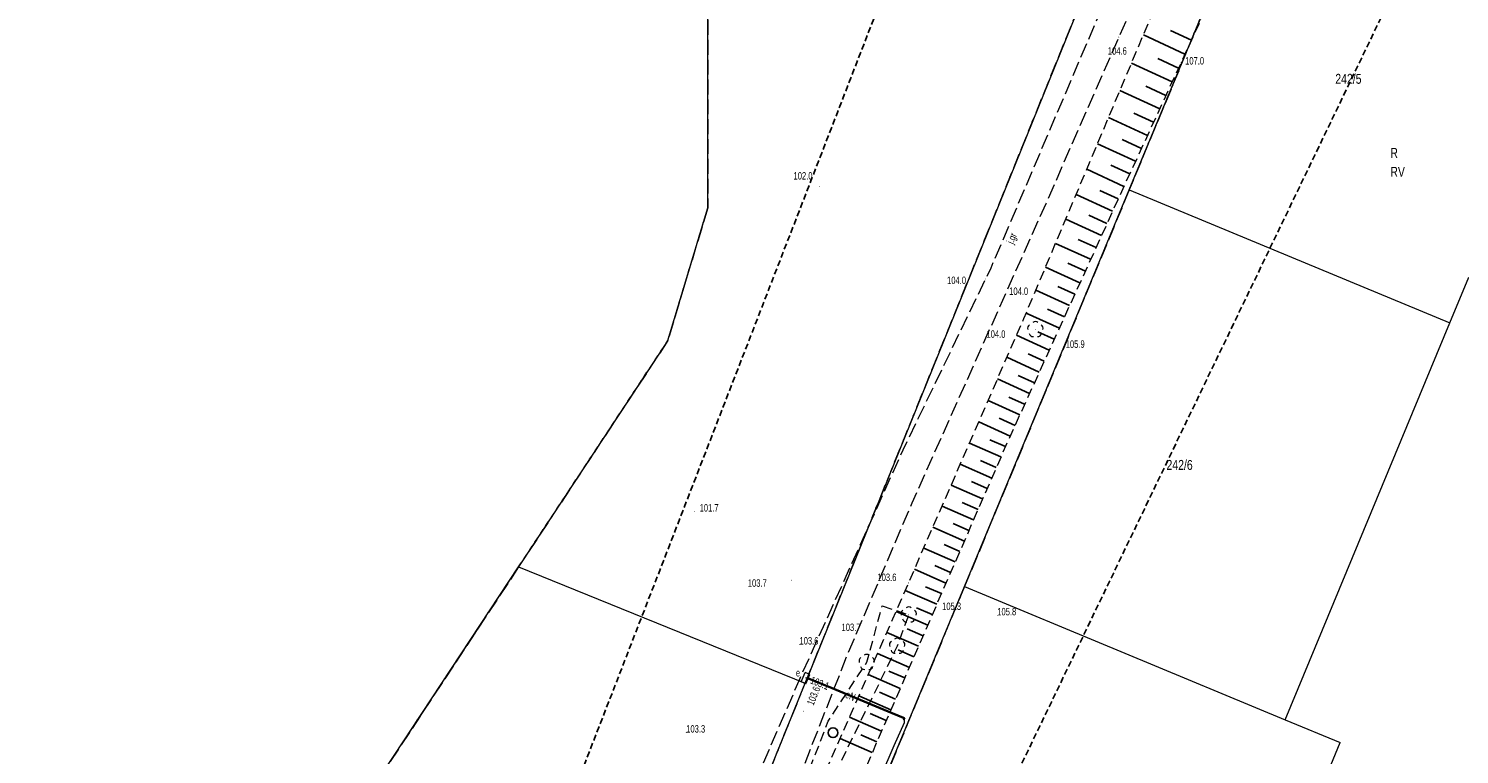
# Model space of a CAD drawing. Header units: metres. Extents: x 5550910 to 5553628, y 5952297 to 5957865.
# Tile 9 of 36: x 5552328 to 5552473, y 5953447 to 5953520. Entities that reach past the tile are written whole.
import ezdxf
from ezdxf.enums import TextEntityAlignment as Align

# ---------------------------------------------------------------- set-up
doc = ezdxf.new("R2010")
doc.units = ezdxf.units.M
for name, pattern in [('1.0_0.5', [1.5, 1, -0.5]), ('1.5_0.5', [2, 1.5, -0.5]), ('2', [0.9, 0.6, -0.3]), ('219-500', [0]), ('egkk-500', [2, 1.5, -0.5]), ('egug-500', [1, 0.5, -0.5])]:
    doc.linetypes.add(name, pattern=pattern)
doc.layers.get('0').update_dxf_attribs({"color": 2, "lineweight": 5})
doc.styles.get("Standard").update_dxf_attribs({"font": 'Working1250', "width": 0.75})

# ---------------------------------------------------------------- blocks, each defined once
blk = doc.blocks.new('PW01')
at = {"linetype": 'Continuous', "lineweight": 13}
h = blk.add_hatch(color=0, dxfattribs=at)
edge = h.paths.add_edge_path()
edge.add_arc((0, 0), 0.045, 0, 360)
blk = doc.blocks.new('US18')
at = {"color": 0, "linetype": 'Continuous', "lineweight": 13}
for p, q in [((-0.5, -0.25), (-0.5, 0.25)), ((-0.5, 0.25), (0.5, 0.25)), ((0.5, -0.25), (0.5, 0.25)), ((-0.5, -0.25), (0.5, -0.25))]:
    blk.add_line(p, q, dxfattribs=at)
blk = doc.blocks.new('OP021')
at = {"linetype": 'Continuous', "lineweight": 13}
h = blk.add_hatch(color=0, dxfattribs=at)
edge = h.paths.add_edge_path()
edge.add_arc((0, 0), 0.05, 0, 360)
at = {"color": 0, "linetype": 'Continuous', "lineweight": 13}
for centre, start, end in [((-0.38, 0.124), 121.308, 202.548), ((0, 0.4), 49.272, 130.728), ((0.38, 0.124), 337.452, 58.692), ((-0.235, -0.324), 193.221, 274.871), ((0.235, -0.324), 265.129, 346.779)]:
    blk.add_arc(centre, 0.4, start, end, dxfattribs=at)
blk = doc.blocks.new('OTZK1')
at = {"color": 0, "linetype": 'Continuous'}
blk.add_circle((0, 0), 0.5, dxfattribs=at)

msp = doc.modelspace()

# ---------------------------------------------------------------- linework, layer by layer
at = {"layer": '000 Inne (niezydentyfikowane)', "color": 7, "linetype": 'CONTINUOUS', "lineweight": 25, "flags": 128}
for points in [[(5552444.89, 5953517.26), (5552440.7, 5953519.2)], [(5552445.55, 5953518.68), (5552443.43, 5953519.66)], [(5552443.6, 5953514.47), (5552439.51, 5953516.37)], [(5552444.24, 5953515.86), (5552442.17, 5953516.82)], [(5552442.35, 5953511.75), (5552438.34, 5953513.6)], [(5552442.97, 5953513.1), (5552440.95, 5953514.04)], [(5552441.12, 5953509.08), (5552437.2, 5953510.89)], [(5552441.73, 5953510.41), (5552439.75, 5953511.32)], [(5552440.51, 5953507.77), (5552438.57, 5953508.67)], [(5552439.91, 5953506.48), (5552436.08, 5953508.24)], [(5552439.32, 5953505.19), (5552437.43, 5953506.07)], [(5552438.74, 5953503.93), (5552434.99, 5953505.66)], [(5552437.59, 5953501.43), (5552433.92, 5953503.11)], [(5552438.16, 5953502.67), (5552436.31, 5953503.53)], [(5552436.48, 5953498.99), (5552432.87, 5953500.63)], [(5552437.03, 5953500.2), (5552435.21, 5953501.03)], [(5552435.93, 5953497.78), (5552434.14, 5953498.59)], [(5552435.38, 5953496.59), (5552431.85, 5953498.2)], [(5552434.31, 5953494.23), (5552430.84, 5953495.81)], [(5552434.85, 5953495.4), (5552433.09, 5953496.2)], [(5552433.26, 5953491.92), (5552429.85, 5953493.47)], [(5552433.78, 5953493.07), (5552432.06, 5953493.85)], [(5552432.74, 5953490.78), (5552431.05, 5953491.55)], [(5552432.23, 5953489.66), (5552428.89, 5953491.18)], [(5552431.21, 5953487.43), (5552427.91, 5953488.93)], [(5552431.72, 5953488.54), (5552430.06, 5953489.29)], [(5552430.71, 5953486.33), (5552429.07, 5953487.08)], [(5552430.21, 5953485.23), (5552426.95, 5953486.72)], [(5552429.22, 5953483.06), (5552425.99, 5953484.53)], [(5552429.72, 5953484.14), (5552428.09, 5953484.88)], [(5552428.73, 5953481.98), (5552427.13, 5953482.71)], [(5552428.24, 5953480.91), (5552425.05, 5953482.36)], [(5552427.27, 5953478.78), (5552424.11, 5953480.22)], [(5552427.76, 5953479.84), (5552426.17, 5953480.57)], [(5552426.79, 5953477.72), (5552425.21, 5953478.41)], [(5552426.33, 5953476.67), (5552423.16, 5953478.05)], [(5552425.41, 5953474.55), (5552422.24, 5953475.93)], [(5552425.87, 5953475.61), (5552424.29, 5953476.3)], [(5552424.95, 5953473.5), (5552423.37, 5953474.19)], [(5552424.49, 5953472.44), (5552421.32, 5953473.82)], [(5552423.57, 5953470.32), (5552420.4, 5953471.7)], [(5552424.03, 5953471.38), (5552422.44, 5953472.07)], [(5552423.11, 5953469.26), (5552421.52, 5953469.96)], [(5552422.65, 5953468.2), (5552419.47, 5953469.59)], [(5552421.73, 5953466.09), (5552418.55, 5953467.47)], [(5552422.19, 5953467.15), (5552420.6, 5953467.84)], [(5552420.8, 5953463.97), (5552417.62, 5953465.35)], [(5552421.27, 5953465.03), (5552419.68, 5953465.72)], [(5552419.88, 5953461.85), (5552416.7, 5953463.23)], [(5552420.34, 5953462.91), (5552418.75, 5953463.6)], [(5552418.96, 5953459.72), (5552415.77, 5953461.11)], [(5552419.42, 5953460.79), (5552417.83, 5953461.48)], [(5552418.03, 5953457.6), (5552414.84, 5953458.99)], [(5552418.49, 5953458.66), (5552416.9, 5953459.36)], [(5552417.11, 5953455.47), (5552413.9, 5953456.87)], [(5552417.57, 5953456.54), (5552415.97, 5953457.23)], [(5552416.18, 5953453.34), (5552412.96, 5953454.74)], [(5552416.64, 5953454.41), (5552415.04, 5953455.1)], [(5552415.24, 5953451.2), (5552412.02, 5953452.6)], [(5552415.71, 5953452.27), (5552414.1, 5953452.97)], [(5552414.31, 5953449.05), (5552411.08, 5953450.45)], [(5552414.78, 5953450.12), (5552413.16, 5953450.82)], [(5552413.37, 5953446.89), (5552410.12, 5953448.29)], [(5552413.84, 5953447.97), (5552412.22, 5953448.67)]]:
    msp.add_lwpolyline(points, dxfattribs=at)
at = {"layer": '217-kontur klasyfikacyjny', "color": 92, "linetype": 'egkk-500', "lineweight": 18, "flags": 128}
for points in [[(5552406.61, 5953453.89), (5552451.3, 5953564.26)], [(5552396.8, 5953546.71), (5552396.78, 5953501.77)], [(5552455.76, 5953543.31), (5552439.28, 5953503.6)], [(5552439.28, 5953503.6), (5552422.67, 5953463.61)], [(5552396.78, 5953501.77), (5552392.76, 5953488.4)], [(5552392.76, 5953488.4), (5552377.71, 5953465.59)], [(5552377.71, 5953465.59), (5552349.63, 5953423.04)], [(5552422.67, 5953463.61), (5552404.03, 5953418.72)], [(5552366.19, 5953354.05), (5552406.61, 5953453.89)]]:
    msp.add_lwpolyline(points, dxfattribs=at)
at = {"layer": '218-kontur użytku gruntowego', "color": 3, "linetype": 'egug-500', "lineweight": 18, "flags": 128}
for points in [[(5552406.61, 5953453.89), (5552451.3, 5953564.26)], [(5552396.78, 5953501.77), (5552396.8, 5953546.71)], [(5552439.28, 5953503.6), (5552455.76, 5953543.31)], [(5552422.67, 5953463.61), (5552439.28, 5953503.6)], [(5552392.76, 5953488.4), (5552396.78, 5953501.77)], [(5552377.71, 5953465.59), (5552392.76, 5953488.4)], [(5552349.63, 5953423.04), (5552377.71, 5953465.59)], [(5552404.03, 5953418.72), (5552422.67, 5953463.61)], [(5552366.19, 5953354.05), (5552406.61, 5953453.89)]]:
    msp.add_lwpolyline(points, dxfattribs=at)
at = {"layer": '219-działka ewidencyjna', "color": 7, "linetype": '219-500', "lineweight": 18, "flags": 128}
for points in [[(5552451.3, 5953564.26), (5552406.61, 5953453.89)], [(5552396.78, 5953501.77), (5552396.8, 5953546.71)], [(5552439.28, 5953503.6), (5552455.76, 5953543.31)], [(5552422.67, 5953463.61), (5552439.28, 5953503.6)], [(5552439.28, 5953503.6), (5552471.6, 5953490.18)], [(5552392.76, 5953488.4), (5552396.78, 5953501.77)], [(5552471.6, 5953490.18), (5552473.52, 5953494.79)], [(5552455, 5953450.19), (5552471.6, 5953490.18)], [(5552392.76, 5953488.4), (5552377.71, 5953465.59)], [(5552349.63, 5953423.04), (5552377.71, 5953465.59)], [(5552377.71, 5953465.59), (5552406.61, 5953453.89)], [(5552404.03, 5953418.72), (5552422.67, 5953463.61)], [(5552422.67, 5953463.61), (5552455, 5953450.19)], [(5552366.19, 5953354.05), (5552406.61, 5953453.89)], [(5552455, 5953450.19), (5552460.54, 5953447.89)], [(5552442.75, 5953404.74), (5552460.54, 5953447.89)]]:
    msp.add_lwpolyline(points, dxfattribs=at)
at = {"layer": 'jezdnia', "color": 7, "linetype": '1.5_0.5', "lineweight": 18, "flags": 128}
msp.add_lwpolyline([(5552467.22, 5953593.07), (5552465.75, 5953588.72), (5552460.16, 5953569.31), (5552476.33, 5953582.98), (5552479.14, 5953581.09), (5552477.12, 5953579.4), (5552456.6, 5953562.2), (5552449.75, 5953544.75), (5552442.78, 5953529.39), (5552430.85, 5953502.17), (5552417.35, 5953472.01), (5552410.84, 5953456.72), (5552404.74, 5953441.14), (5552389.69, 5953407.56), (5552383.2, 5953382.08), (5552381.79, 5953379.11), (5552379.86, 5953370.94), (5552377.3, 5953362.18), (5552375.97, 5953357.86), (5552374.4, 5953352.05), (5552380.32, 5953353.73), (5552399.58, 5953368.26), (5552431.33, 5953393.09), (5552454.4, 5953406.26), (5552466.79, 5953413.22), (5552475.85, 5953417.55), (5552500.84, 5953426.54), (5552524.26, 5953432.31), (5552552.45, 5953437.03), (5552554.42, 5953433.79), (5552548.84, 5953432.88), (5552547.69, 5953431.73), (5552543.39, 5953427.37), (5552535.78, 5953419.67), (5552493.58, 5953406.68), (5552479.74, 5953402.53), (5552468.93, 5953398.47), (5552437.29, 5953378.05), (5552418.18, 5953366.4), (5552417.07, 5953367.92), (5552425.83, 5953373.44), (5552447.52, 5953387.1), (5552469.32, 5953400.77), (5552499.97, 5953410.68), (5552535.19, 5953421.52), (5552540, 5953426.74), (5552543.08, 5953430.11), (5552544.87, 5953432.04), (5552525.6, 5953428.59), (5552499.43, 5953421.94), (5552475.46, 5953414.07), (5552453.81, 5953403), (5552448.49, 5953399.5), (5552433.2, 5953389.86), (5552418.17, 5953377.96), (5552401.95, 5953365.38), (5552389.72, 5953355.85), (5552379.95, 5953349.17), (5552386.98, 5953348.09), (5552383.42, 5953344.96), (5552375.28, 5953345.55), (5552372.22, 5953344.3), (5552361.1, 5953335.26), (5552342.86, 5953326.49), (5552329.81, 5953320.56), (5552321.37, 5953318.53), (5552308.43, 5953313.98), (5552297.24, 5953308.45), (5552284.75, 5953302.74), (5552271.3, 5953295.8), (5552272.6, 5953293.93), (5552276.66, 5953289.12), (5552283.31, 5953282.56), (5552281.54, 5953281.1), (5552274.51, 5953287.68), (5552269.79, 5953292.31), (5552267.19, 5953294.08), (5552268.17, 5953292.22), (5552264.29, 5953290.39), (5552260.95, 5953291.55), (5552259.64, 5953290.88), (5552251.37, 5953288.12), (5552247.71, 5953286.76), (5552238.24, 5953282.74), (5552238.93, 5953280.65), (5552235.71, 5953279.06), (5552234.83, 5953280.1), (5552233.39, 5953280.77), (5552231.45, 5953280.1), (5552224.75, 5953277.04), (5552212.02, 5953270.96), (5552203.23, 5953266.37), (5552188.51, 5953257.83), (5552179.38, 5953252.63), (5552166.34, 5953244.32), (5552157.22, 5953238.02), (5552150.56, 5953233.62), (5552150.16, 5953231.4), (5552151.59, 5953229.41), (5552148.82, 5953227.24), (5552147.05, 5953228.16), (5552142.96, 5953228.91), (5552138.65, 5953226.01), (5552132.8, 5953222.27), (5552124.69, 5953216.76), (5552117.97, 5953212.31), (5552113.92, 5953208.58), (5552116.09, 5953206.08), (5552132.37, 5953192.99), (5552130.07, 5953189.54), (5552113.05, 5953203.57), (5552110.6, 5953204.71), (5552109.76, 5953204.35), (5552108.18, 5953203.56), (5552103.62, 5953198.45), (5552099.64, 5953194.18), (5552097.11, 5953190.63), (5552094.39, 5953184.52), (5552095.51, 5953192.94), (5552096.46, 5953193.29), (5552097.12, 5953197.61), (5552096.15, 5953198.09), (5552096.49, 5953201.04), (5552096.9, 5953207.97), (5552097, 5953213.18), (5552100.02, 5953214.11), (5552100.14, 5953217.29), (5552096.78, 5953218.46), (5552096.23, 5953224.74), (5552099, 5953220.07), (5552101.71, 5953218.46), (5552105.9, 5953217.42), (5552111.83, 5953216.84), (5552117.92, 5953218.02), (5552123.2, 5953220.54), (5552130.9, 5953225.14), (5552131.82, 5953226.73), (5552142.97, 5953233.49), (5552145.17, 5953233.96), (5552155.7, 5953241.38), (5552164.67, 5953247.89), (5552177.89, 5953255.64), (5552187.05, 5953261.17), (5552201.96, 5953269.29), (5552210.97, 5953273.93), (5552218.9, 5953277.8), (5552219.91, 5953280.27), (5552219.42, 5953282.67), (5552222.61, 5953283.74), (5552223.49, 5953282.15), (5552225.42, 5953281.23), (5552227.49, 5953281.97), (5552246.99, 5953290.1), (5552257.06, 5953294.21), (5552260.7, 5953296.26), (5552262.25, 5953300.52), (5552262.45, 5953301.21), (5552266.24, 5953302.79), (5552268.79, 5953299.92), (5552267.77, 5953307.53), (5552270.54, 5953308.56), (5552272.98, 5953302.32), (5552282.82, 5953306.56), (5552295.82, 5953312.45), (5552306.9, 5953317.82), (5552308.17, 5953318.78), (5552308.67, 5953322.01), (5552308.08, 5953324.61), (5552310.93, 5953325.6), (5552311.84, 5953322.46), (5552312.43, 5953319.96), (5552320.23, 5953322.69), (5552329.37, 5953324.71), (5552341.29, 5953329.14), (5552346.18, 5953331.84), (5552353.83, 5953336.81), (5552353.4, 5953338.94), (5552352.03, 5953344.71), (5552348.8, 5953353.27), (5552347.26, 5953358.05), (5552343.75, 5953368.21), (5552345.85, 5953369.93), (5552349.53, 5953358.95), (5552351.04, 5953353.96), (5552354.32, 5953345.65), (5552357.76, 5953339.9), (5552362.63, 5953344.13), (5552368.63, 5953350.76), (5552372.24, 5953358.21), (5552375.64, 5953367.21), (5552378.9, 5953380.49), (5552380.42, 5953384.71), (5552386.27, 5953409.18), (5552395.59, 5953430.13), (5552406.02, 5953454.2), (5552416.48, 5953477.4), (5552425.35, 5953495.74), (5552439.86, 5953529.73), (5552451.05, 5953554.8), (5552453.14, 5953560.78), (5552456.81, 5953571.09), (5552459.52, 5953578.26), (5552463.29, 5953591.48)], close=True, dxfattribs=at)
at = {"layer": 'obudowa ochronna przewodu', "color": 7, "linetype": 'CONTINUOUS', "lineweight": 35, "flags": 128}
msp.add_lwpolyline([(5552406.76, 5953454.4), (5552409.32, 5953453.38), (5552415.38, 5953450.84), (5552416.53, 5953450.39), (5552416.62, 5953450.21)], dxfattribs=at)
at = {"layer": 'przewód elektroenergetyczny podziemny', "color": 1, "linetype": 'CONTINUOUS', "lineweight": 18, "flags": 128}
msp.add_lwpolyline([(5552371.64, 5953340.33), (5552371.42, 5953340.51), (5552370.97, 5953341.3), (5552370.72, 5953342.02), (5552370.76, 5953342.54), (5552370.98, 5953343.14), (5552375.46, 5953351.62), (5552376.64, 5953354.53), (5552377.42, 5953355.93), (5552380.54, 5953363.27), (5552381.75, 5953366.49), (5552387.68, 5953380.37), (5552393.15, 5953393.79), (5552403.04, 5953418.48), (5552415.56, 5953447.61), (5552416.61, 5953449.91), (5552416.62, 5953450.21), (5552416.53, 5953450.39), (5552415.38, 5953450.84), (5552409.32, 5953453.38), (5552406.76, 5953454.4), (5552406.64, 5953454.38)], dxfattribs=at)
at = {"layer": 'skarpa nieumocniona', "color": 7, "linetype": '1.0_0.5', "lineweight": 18, "flags": 128}
msp.add_lwpolyline([(5552381.28, 5953370.53), (5552386.72, 5953388.53), (5552394.13, 5953411.71), (5552400.84, 5953427.24), (5552415.44, 5953460.35), (5552428.66, 5953490.64), (5552443.6, 5953526.07), (5552459.99, 5953561.34), (5552477.12, 5953579.4), (5552479.14, 5953581.09), (5552483.31, 5953578.23), (5552491.74, 5953563.07), (5552486.46, 5953565.23), (5552482.83, 5953574.38), (5552478.25, 5953577.55), (5552463.92, 5953558.11), (5552451.39, 5953531.34), (5552438.11, 5953502.57), (5552426.84, 5953477.83), (5552413.8, 5953447.88), (5552405.99, 5953429.74), (5552396.39, 5953407.08), (5552387.1, 5953382.19)], close=True, dxfattribs=at)
msp.add_lwpolyline([(5552381.28, 5953370.53), (5552386.72, 5953388.53), (5552394.13, 5953411.71), (5552400.84, 5953427.24), (5552415.44, 5953460.35), (5552428.66, 5953490.64), (5552443.6, 5953526.07), (5552459.99, 5953561.34), (5552477.12, 5953579.4), (5552479.14, 5953581.09), (5552483.31, 5953578.23), (5552491.74, 5953563.07), (5552486.46, 5953565.23), (5552482.83, 5953574.38), (5552478.25, 5953577.55), (5552463.92, 5953558.11), (5552451.39, 5953531.34), (5552438.11, 5953502.57), (5552426.84, 5953477.83), (5552413.8, 5953447.88), (5552405.99, 5953429.74), (5552396.39, 5953407.08), (5552387.1, 5953382.19)], close=True, dxfattribs=at)
at = {"layer": 'zadrzewienie  zakrzewienie', "color": 7, "linetype": '1.0_0.5', "lineweight": 18, "flags": 128}
msp.add_lwpolyline([(5552414.38, 5953461.66), (5552417.04, 5953460.77), (5552415.88, 5953457.61), (5552410.04, 5953445.65), (5552410.18, 5953441.22), (5552405.9, 5953432.44), (5552394.47, 5953407.8), (5552392.32, 5953411), (5552400.38, 5953428.03), (5552408.92, 5953450.03), (5552412.81, 5953455.98)], close=True, dxfattribs=at)
at = {"layer": 'Zakres', "color": 5, "linetype": '2', "lineweight": 25, "flags": 128}
msp.add_lwpolyline([(5551539.89, 5955556.3), (5551532.83, 5955579.59), (5551412.18, 5955533.02), (5551417.83, 5955463.17), (5551492.62, 5955303.01), (5551563.17, 5955284.66), (5551801.65, 5955188.71), (5551944.88, 5955090.64), (5552101.51, 5955073.7), (5552198.88, 5955088.52), (5552322.35, 5954926.24), (5552389.38, 5954546.65), (5552301.18, 5953845.33), (5552445.82, 5953604.03), (5552352.69, 5953364.14), (5552322.35, 5953343.68), (5552337.17, 5953304.17), (5552363.27, 5953310.52), (5552494.5, 5953582.87), (5552343.52, 5953842.51), (5552416.89, 5954365.33), (5552426.77, 5954541.01), (5552383.73, 5954780.19), (5552366.62, 5954919.72), (5552207.87, 5955119.74), (5552134.49, 5955107.04), (5551969.13, 5955121.77), (5551896.19, 5955180.95), (5551736.74, 5955259.26), (5551546.94, 5955321.35), (5551512.37, 5955423.66), (5551586.45, 5955433.54)], close=True, dxfattribs=at)

# ---------------------------------------------------------------- block references
at = {"layer": 'drzewo liściaste', "color": 94, "linetype": 'CONTINUOUS', "lineweight": 18}
for p in [(5552429.81, 5953489.53), (5552417.04, 5953460.77), (5552415.88, 5953457.61), (5552412.81, 5953455.98)]:
    msp.add_blockref('OP021', p, dxfattribs=at)
at = {"layer": 'pikieta naturalna', "color": 7, "linetype": 'CONTINUOUS', "lineweight": 13}
for p in [(5552438.22, 5953518.98), (5552444.51, 5953516.45), (5552408.07, 5953503.91), (5552424.81, 5953494.61), (5552426.59, 5953492.63), (5552428.28, 5953489.75), (5552431.65, 5953488.37), (5552395.46, 5953471.16), (5552405.2, 5953464.25), (5552417.02, 5953463.98), (5552412.74, 5953461.15), (5552419.75, 5953461.54), (5552425.97, 5953460.71), (5552406.03, 5953457.77), (5552406.42, 5953451.05), (5552394.61, 5953448.9)]:
    msp.add_blockref('PW01', p, dxfattribs=at)
at = {"layer": 'rzędna', "color": 1, "linetype": 'CONTINUOUS', "lineweight": 18}
msp.add_blockref('PW01', (5552406.76, 5953454.4), dxfattribs=at)
at = {"layer": 'szafa elektroenergetyczna lub kontener', "color": 1, "linetype": 'CONTINUOUS', "lineweight": 18, "rotation": 66.801}
msp.add_blockref('US18', (5552406.64, 5953454.38), dxfattribs=at)
at = {"layer": 'zadrzewienie  zakrzewienie', "color": 7, "linetype": 'CONTINUOUS', "lineweight": 18}
msp.add_blockref('OTZK1', (5552409.406, 5953448.886), dxfattribs=at)

# ---------------------------------------------------------------- texts
at = {"layer": '209-oznaczenie konturu klasyfikacyjnego', "color": 92, "linetype": 'CONTINUOUS', "lineweight": 18, "width": 0.79}
msp.add_text('RV', height=1, dxfattribs=at).set_placement((5552465.6, 5953505.91), align=Align.TOP_LEFT)
at = {"layer": '210-oznaczenie konturu użytku gruntowego', "color": 3, "linetype": 'CONTINUOUS', "lineweight": 18, "width": 0.79}
msp.add_text('R', height=1, dxfattribs=at).set_placement((5552465.6, 5953506.81))
at = {"layer": '211-numer działki ewidencyjnej', "color": 7, "linetype": 'CONTINUOUS', "lineweight": 18, "width": 0.79}
for s, p in [('242/5', (5552460.05, 5953515.28)), ('242/6', (5552443.03, 5953476.37))]:
    msp.add_text(s, height=1, dxfattribs=at).set_placement(p, align=Align.TOP_LEFT)
at = {"layer": 'jezdnia-Atr17', "color": 7, "width": 0.667}
msp.add_text('j.gr', height=0.75, rotation=66.9, dxfattribs=at).set_placement((5552427.56, 5953498.07))
at = {"layer": 'pikieta naturalna-Atr2', "color": 7, "width": 0.667}
for s, p in [('104.6', (5552437.12, 5953517.22)), ('107.0', (5552444.91, 5953516.22)), ('102.0', (5552405.43, 5953504.63)), ('104.0', (5552420.91, 5953494.1)), ('104.0', (5552427.17, 5953493)), ('104.0', (5552424.88, 5953488.68)), ('105.9', (5552432.87, 5953487.67)), ('101.7', (5552395.96, 5953471.17)), ('103.7', (5552400.82, 5953463.59)), ('103.6', (5552413.89, 5953464.17)), ('105.3', (5552420.41, 5953461.25)), ('103.7', (5552410.27, 5953459.13))]:
    msp.add_text(s, height=0.75, rotation=360, dxfattribs=at).set_placement(p)
for s, p in [('105.8', (5552425.97, 5953460.71)), ('103.6', (5552406.03, 5953457.77)), ('103.3', (5552394.61, 5953448.9))]:
    msp.add_text(s, height=0.75, dxfattribs=at).set_placement(p)
msp.add_text('103.6', height=0.75, rotation=68.618, dxfattribs=at).set_placement((5552407.09, 5953451.71), align=Align.MIDDLE_LEFT)
at = {"layer": 'przewód elektroenergetyczny podziemny-Atr1', "color": 1, "width": 0.667}
msp.add_text('eN', height=0.75, rotation=-22.741, dxfattribs=at).set_placement((5552410.72, 5953452.79), align=Align.MIDDLE_LEFT)
at = {"layer": 'rzędna-Atr2', "color": 1, "width": 0.667}
msp.add_text('103.1', height=0.75, rotation=338.275, dxfattribs=at).set_placement((5552407.19, 5953454.23), align=Align.MIDDLE_LEFT)
at = {"layer": 'szafa elektroenergetyczna lub kontener-Atr17', "color": 1, "width": 0.667}
msp.add_text('e', height=0.75, dxfattribs=at).set_placement((5552406.09, 5953454.55), align=Align.RIGHT)

doc.saveas('drawing.dxf')
